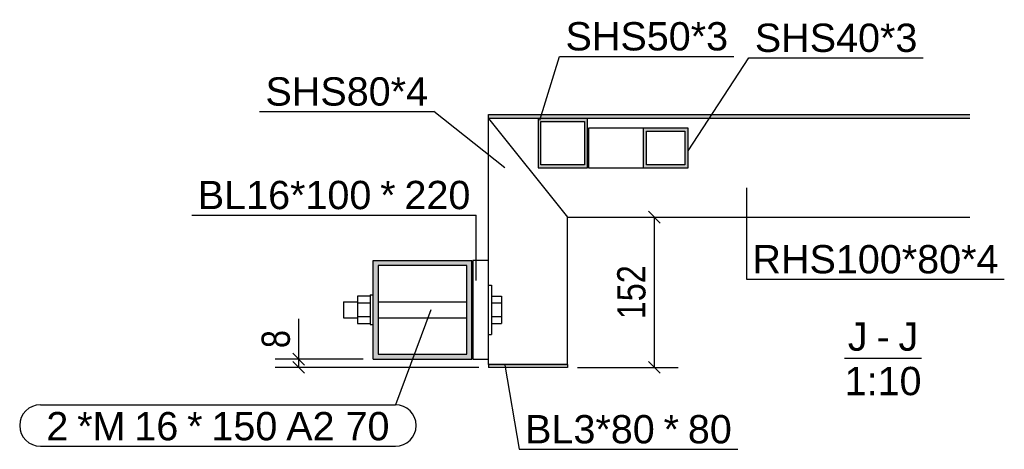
# Model space of a CAD drawing. Header units: millimetres. Extents: x 30 to 140409, y 21 to 10629.
# Tile 3 of 37: x 15786 to 16783, y 30 to 465. Entities that reach past the tile are written whole.
import ezdxf

# ---------------------------------------------------------------- set-up
doc = ezdxf.new("R2010")
doc.units = ezdxf.units.MM
doc.styles.add('Arial', font='ARIAL.TTF', dxfattribs={"height": 0.2})
doc.styles.add('Arial Narrow', font='ARIALN.TTF', dxfattribs={"height": 0.2})

# ---------------------------------------------------------------- blocks, each defined once
blk = doc.blocks.new('Unknown-23 - 28238')
at = {"color": 5}
blk.add_line((16621.71, 122.26), (16699.58, 122.26), dxfattribs=at)
at = {"color": 5, "style": 'Arial'}
for s, height, p in [('J', 28.65, (16624.98, 129.76)), ('J', 28.65, (16676.3, 129.76)), ('-', 28.65, (16653.99, 129.76)), ('1:10', 28.652, (16621.71, 84.76))]:
    blk.add_text(s, height=height, dxfattribs=at).set_placement(p)
blk = doc.blocks.new('Part-28253 - 28238')
at = {"color": 7}
for p, q in [((16245.17, 221.17), (16245.16, 121.17)), ((16261.17, 221.17), (16245.17, 221.17)), ((16261.16, 121.17), (16261.17, 221.17)), ((16245.16, 121.17), (16261.16, 121.17))]:
    blk.add_line(p, q, dxfattribs=at)
blk = doc.blocks.new('Part-28250 - 28238')
h = blk.add_hatch(color=6)
h.paths.add_polyline_path([(16144.17, 221.18), (16144.16, 121.18), (16244.16, 121.17), (16244.17, 221.17)])
h.paths.add_polyline_path([(16239.16, 126.17), (16149.16, 126.18), (16149.17, 216.18), (16239.17, 216.17)])
at = {"color": 7}
for p, q in [((16144.16, 121.18), (16144.17, 221.18)), ((16144.17, 221.18), (16244.17, 221.17)), ((16244.16, 121.17), (16244.17, 221.17)), ((16149.17, 216.18), (16149.16, 126.18)), ((16239.17, 216.17), (16149.17, 216.18)), ((16239.16, 126.17), (16239.17, 216.17)), ((16144.16, 121.18), (16244.16, 121.17)), ((16149.16, 126.18), (16239.16, 126.17))]:
    blk.add_line(p, q, dxfattribs=at)
blk = doc.blocks.new('Part-28260 - 28238')
at = {"color": 7}
for p, q in [((16341.15, 115.93), (16261.15, 115.94)), ((16261.15, 115.94), (16261.15, 112.94)), ((16341.15, 112.93), (16261.15, 112.94)), ((16341.15, 115.93), (16341.15, 112.93))]:
    blk.add_line(p, q, dxfattribs=at)
blk = doc.blocks.new('Part-28252 - 28238')
at = {"color": 7}
for p, q in [((16261.16, 364.94), (16341.15, 264.93)), ((16341.15, 264.93), (16748.56, 264.92))]:
    blk.add_line(p, q, dxfattribs=at)
blk = doc.blocks.new('Part-28262 - 28238')
blk.add_hatch(color=6).paths.add_polyline_path([(16748.56, 364.92), (16748.56, 368.92), (16261.16, 368.94), (16261.16, 364.94)])
at = {"color": 7}
for p, q in [((16261.16, 364.94), (16261.16, 368.94)), ((16261.16, 368.94), (16748.56, 368.92)), ((16748.56, 364.92), (16261.16, 364.94))]:
    blk.add_line(p, q, dxfattribs=at)
blk = doc.blocks.new('Bolt-28254 - 28238')
at = {"color": 136}
for p, q in [((16261.17, 196.17), (16264.17, 196.17)), ((16264.17, 196.17), (16264.16, 146.17)), ((16141.17, 185.04), (16128.17, 185.04)), ((16128.17, 185.04), (16128.17, 157.32)), ((16141.17, 186.18), (16141.17, 156.18)), ((16141.17, 186.18), (16144.17, 186.18)), ((16264.17, 185.02), (16274.17, 185.02)), ((16274.17, 185.02), (16274.17, 157.31)), ((16114.17, 179.18), (16114.17, 163.18)), ((16114.17, 179.18), (16128.17, 179.18)), ((16128.17, 178.11), (16141.17, 178.11)), ((16149.17, 179.18), (16239.17, 179.17)), ((16244.17, 179.17), (16245.17, 179.17)), ((16264.17, 178.09), (16274.17, 178.09)), ((16114.17, 163.18), (16128.17, 163.18)), ((16128.17, 164.25), (16141.17, 164.25)), ((16149.17, 163.18), (16239.17, 163.17)), ((16244.17, 163.17), (16245.17, 163.17)), ((16264.17, 164.24), (16274.17, 164.24)), ((16128.17, 157.32), (16141.17, 157.32)), ((16141.17, 156.18), (16144.17, 156.18)), ((16264.17, 157.31), (16274.17, 157.31)), ((16261.16, 146.17), (16264.16, 146.17))]:
    blk.add_line(p, q, dxfattribs=at)
blk = doc.blocks.new('Part-28255 - 28238')
at = {"color": 7}
for p, q in [((16261.15, 221.17), (16261.16, 364.94)), ((16261.16, 364.94), (16341.15, 264.93)), ((16341.15, 115.93), (16341.15, 264.93)), ((16261.15, 115.94), (16261.15, 121.17)), ((16261.15, 115.94), (16341.15, 115.93))]:
    blk.add_line(p, q, dxfattribs=at)
blk = doc.blocks.new('Part-28257 - 28238')
h = blk.add_hatch(color=6)
h.paths.add_polyline_path([(16311.16, 364.93), (16311.16, 314.93), (16361.16, 314.93), (16361.16, 364.93)])
h.paths.add_polyline_path([(16358.16, 317.93), (16314.16, 317.93), (16314.16, 361.93), (16358.16, 361.93)])
at = {"color": 7}
for p, q in [((16361.16, 364.93), (16311.16, 364.93)), ((16311.16, 364.93), (16311.16, 314.93)), ((16314.16, 361.93), (16358.16, 361.93)), ((16314.16, 317.93), (16314.16, 361.93)), ((16358.16, 361.93), (16358.16, 317.93)), ((16361.16, 314.93), (16361.16, 364.93)), ((16311.16, 314.93), (16361.16, 314.93)), ((16358.16, 317.93), (16314.16, 317.93))]:
    blk.add_line(p, q, dxfattribs=at)
blk = doc.blocks.new('Part-28263 - 28238')
h = blk.add_hatch(color=6)
h.paths.add_polyline_path([(16417.71, 354.88), (16417.71, 314.88), (16463.35, 314.88), (16463.35, 354.88)])
h.paths.add_polyline_path([(16459.93, 317.88), (16421.13, 317.88), (16421.13, 351.88), (16459.93, 351.88)])
at = {"color": 7}
for p, q in [((16417.71, 354.88), (16362.16, 354.88)), ((16362.16, 354.88), (16362.16, 314.88)), ((16463.35, 354.88), (16417.71, 354.88)), ((16417.71, 354.88), (16417.71, 314.88)), ((16421.13, 351.88), (16459.93, 351.88)), ((16421.13, 317.88), (16421.13, 351.88)), ((16459.93, 351.88), (16459.93, 317.88)), ((16463.35, 314.88), (16463.35, 354.88)), ((16362.16, 314.88), (16417.71, 314.88)), ((16417.71, 314.88), (16463.35, 314.88)), ((16459.93, 317.88), (16421.13, 317.88))]:
    blk.add_line(p, q, dxfattribs=at)
blk = doc.blocks.new('StraightDimension-28339 - 28238')
at = {"color": 174}
for p, q in [((16434.99, 258.93), (16422.99, 270.93)), ((16351.15, 264.93), (16452.99, 264.93)), ((16428.99, 112.93), (16428.99, 264.93)), ((16351.15, 112.93), (16452.99, 112.93)), ((16422.99, 118.93), (16434.99, 106.93))]:
    blk.add_line(p, q, dxfattribs=at)
at = {"color": 30, "style": 'Arial Narrow'}
blk.add_text('152', height=28.633, rotation=90.00021, dxfattribs=at).set_placement((16419.99, 161.58))
blk = doc.blocks.new('StraightDimension-28357 - 28238')
at = {"color": 174}
for p, q in [((16068.79, 121.18), (16068.79, 161.92)), ((16068.79, 121.18), (16068.79, 161.92)), ((16134.16, 121.18), (16044.79, 121.18)), ((16062.79, 127.18), (16074.79, 115.18)), ((16068.79, 112.94), (16068.79, 121.18)), ((16251.15, 112.94), (16044.79, 112.94)), ((16074.79, 106.94), (16062.79, 118.94))]:
    blk.add_line(p, q, dxfattribs=at)
at = {"color": 30, "style": 'Arial Narrow'}
blk.add_text('8', height=28.63, rotation=90.00021, dxfattribs=at).set_placement((16059.79, 132.43))
blk = doc.blocks.new('Mark-28272 - 28238')
at = {"color": 136}
for p, q in [((16522.35, 294.61), (16522.35, 202.06)), ((16522.35, 202.06), (16783.46, 202.06))]:
    blk.add_line(p, q, dxfattribs=at)
at = {"color": 30, "style": 'Arial'}
blk.add_text('RHS100*80*4', height=28.6523, dxfattribs=at).set_placement((16528.35, 208.06))
blk = doc.blocks.new('Mark-28273 - 28238')
at = {"color": 136}
for p in [(15960.57, 267.04), (16248.66, 200.87)]:
    blk.add_line(p, (16248.66, 267.04), dxfattribs=at)
at = {"color": 30, "style": 'Arial'}
for s, height, p in [('BL16*100', 28.652, (15966.57, 273.04)), ('*', 28.65, (16151.33, 273.04)), ('220', 28.652, (16175.9, 273.04))]:
    blk.add_text(s, height=height, dxfattribs=at).set_placement(p)
blk = doc.blocks.new('Mark-28274 - 28238')
at = {"color": 136}
for p in [(16029.12, 371.85), (16277.48, 314.75)]:
    blk.add_line(p, (16205.71, 371.85), dxfattribs=at)
at = {"color": 30, "style": 'Arial'}
blk.add_text('SHS80*4', height=28.652, dxfattribs=at).set_placement((16035.12, 377.85))
blk = doc.blocks.new('Mark-28309 - 28238')
at = {"color": 136}
for p, q in [((16312.9, 363.19), (16333.03, 427.68)), ((16333.03, 427.68), (16509.62, 427.68))]:
    blk.add_line(p, q, dxfattribs=at)
at = {"color": 30, "style": 'Arial'}
blk.add_text('SHS50*3', height=28.652, dxfattribs=at).set_placement((16339.03, 433.68))
blk = doc.blocks.new('Mark-28310 - 28238')
at = {"color": 136}
for p, q in [((16463.35, 331.98), (16524.77, 426.18)), ((16524.77, 426.18), (16701.36, 426.18))]:
    blk.add_line(p, q, dxfattribs=at)
at = {"color": 30, "style": 'Arial'}
blk.add_text('SHS40*3', height=28.652, dxfattribs=at).set_placement((16530.77, 432.18))
blk = doc.blocks.new('Mark-28311 - 28238')
at = {"color": 136}
for p, q in [((16202.67, 171.17), (16166.7, 75.09)), ((15807.16, 75.09), (16166.7, 75.09)), ((15807.16, 33.09), (16166.7, 33.09))]:
    blk.add_line(p, q, dxfattribs=at)
for centre, start, end in [((15807.16, 54.09), 90, 270), ((16166.7, 54.09), 270, 90)]:
    blk.add_arc(centre, 21, start, end, dxfattribs=at)
at = {"color": 30, "style": 'Arial'}
for s, height, p in [('*M', 28.652, (15844.41, 39.09)), ('*', 28.65, (15955.81, 39.09)), ('2', 28.65, (15813.16, 39.09)), ('16', 28.652, (15902.31, 39.09)), ('150', 28.652, (15980.38, 39.09)), ('A2 70', 28.652, (16056.14, 39.09))]:
    blk.add_text(s, height=height, dxfattribs=at).set_placement(p)
blk = doc.blocks.new('Mark-28367 - 28238')
at = {"color": 136}
for p, q in [((16277.44, 115.04), (16292.1, 30)), ((16292.1, 30), (16513.44, 30))]:
    blk.add_line(p, q, dxfattribs=at)
at = {"color": 30, "style": 'Arial'}
for s, height, p in [('BL3*80', 28.652, (16298.1, 36)), ('*', 28.65, (16438.37, 36)), ('80', 28.652, (16462.94, 36))]:
    blk.add_text(s, height=height, dxfattribs=at).set_placement(p)

msp = doc.modelspace()

# ---------------------------------------------------------------- block references
for name in ['Mark-28309 - 28238', 'Mark-28310 - 28238', 'Mark-28274 - 28238', 'Part-28255 - 28238', 'Part-28262 - 28238', 'Part-28252 - 28238', 'Part-28257 - 28238', 'Part-28263 - 28238', 'Mark-28273 - 28238', 'Mark-28272 - 28238', 'StraightDimension-28339 - 28238', 'Part-28250 - 28238', 'Part-28253 - 28238', 'Bolt-28254 - 28238', 'Mark-28311 - 28238', 'StraightDimension-28357 - 28238', 'Unknown-23 - 28238', 'Part-28260 - 28238', 'Mark-28367 - 28238']:
    msp.add_blockref(name, (0, 0))

doc.saveas('drawing.dxf')
